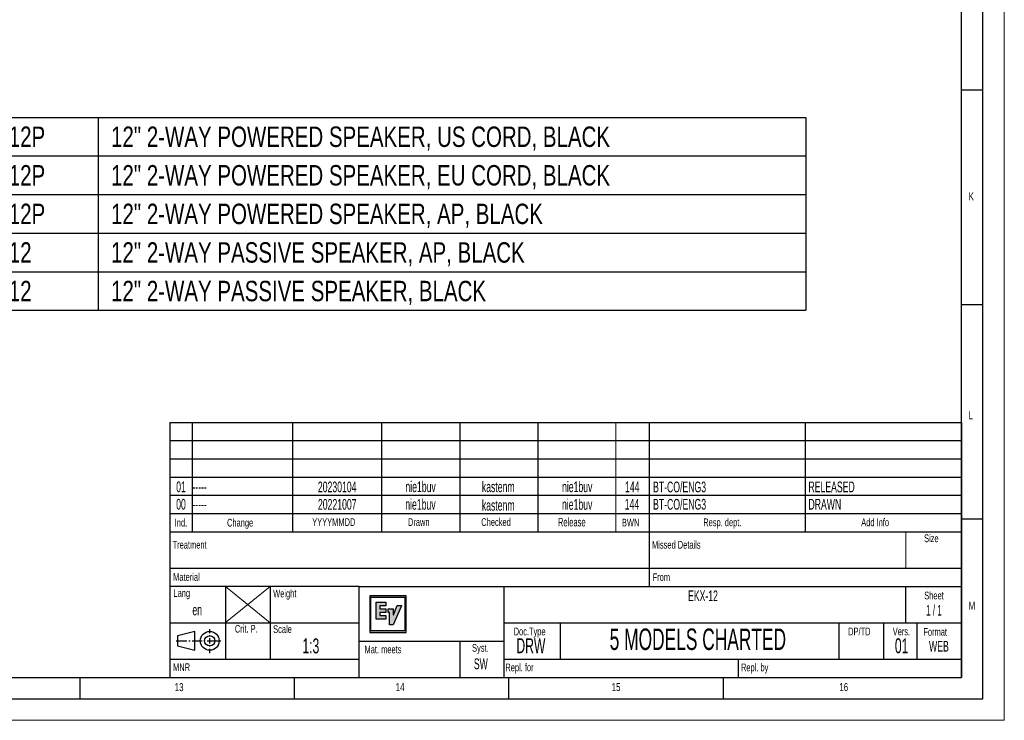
# Model space of a CAD drawing. Header units: millimetres. Extents: x 0 to 841, y 0 to 594.
# Tile 6 of 14: x 611 to 841, y 0 to 163. Entities that reach past the tile are written whole.
import ezdxf

# ---------------------------------------------------------------- set-up
doc = ezdxf.new("R2010")
doc.units = ezdxf.units.MM
doc.layers.add('FORMAT', color=7, linetype='Continuous')
doc.layers.add('SLD-0', color=7, linetype='Continuous')
doc.styles.add('SLDTEXTSTYLE0', font='TXT', dxfattribs={"width": 0.75})
doc.styles.add('SLDTEXTSTYLE1', font='TXT', dxfattribs={"width": 0.605})
doc.styles.add('SLDTEXTSTYLE2', font='TXT', dxfattribs={"width": 0.563})

# ---------------------------------------------------------------- blocks, each defined once
blk = doc.blocks.new('Block2')
at = {"linetype": 'Continuous', "true_color": 0xffffff}
h = blk.add_hatch(color=7, dxfattribs=at)
h.paths.add_polyline_path([(0, 8.56), (0, 0), (8.49, 0), (8.49, 8.56)], flags=0)
h.paths.add_polyline_path([(8.17, 8.26), (8.17, 0.36), (0.28, 0.36), (0.28, 8.26)], flags=0)
for points in [[(1.49, 3.09), (1.49, 3.1), (1.49, 3.1), (1.49, 3.11), (1.48, 3.11), (1.48, 7.01), (1.49, 7.01), (1.49, 7.02), (1.49, 7.02), (1.49, 7.03), (1.5, 7.03), (1.5, 7.03), (1.51, 7.04), (1.52, 7.04), (3.73, 7.04), (3.73, 7.04), (3.74, 7.03), (3.74, 7.03), (3.75, 7.03), (3.75, 7.02), (3.76, 7.02), (3.76, 7.01), (3.76, 7.01), (3.76, 7), (3.76, 6.24), (3.76, 6.23), (3.76, 6.23), (3.75, 6.22), (3.75, 6.22), (3.74, 6.21), (3.74, 6.21), (3.73, 6.21), (3.73, 6.21), (2.39, 6.21), (2.39, 6.21), (2.38, 6.2), (2.37, 6.2), (2.37, 6.2), (2.36, 6.19), (2.36, 6.19), (2.36, 6.18), (2.36, 6.17), (2.36, 5.54), (2.36, 5.54), (2.36, 5.53), (2.36, 5.53), (2.36, 5.53), (2.37, 5.52), (2.37, 5.52), (2.38, 5.51), (2.39, 5.51), (2.39, 5.51), (3.73, 5.51), (3.73, 5.51), (3.74, 5.51), (3.74, 5.51), (3.75, 5.5), (3.75, 5.5), (3.76, 5.49), (3.76, 5.49), (3.76, 5.48), (3.76, 5.48), (3.76, 4.7), (3.76, 4.69), (3.76, 4.69), (3.75, 4.68), (3.75, 4.68), (3.74, 4.67), (3.74, 4.67), (3.73, 4.67), (3.73, 4.67), (2.38, 4.67), (2.38, 4.67), (2.37, 4.66), (2.36, 4.66), (2.36, 4.66), (2.36, 4.65), (2.35, 4.65), (2.35, 4.64), (2.35, 4.63), (2.35, 3.97), (2.35, 3.96), (2.35, 3.96), (2.35, 3.96), (2.36, 3.95), (2.36, 3.95), (2.36, 3.94), (2.37, 3.94), (2.38, 3.94), (2.38, 3.94), (3.73, 3.94), (3.74, 3.94), (3.75, 3.94), (3.75, 3.93), (3.76, 3.93), (3.76, 3.92), (3.76, 3.92), (3.77, 3.91), (3.77, 3.91), (3.77, 3.9), (3.77, 3.11), (3.77, 3.11), (3.76, 3.1), (3.76, 3.09), (3.76, 3.09), (3.75, 3.09), (3.75, 3.08), (3.74, 3.08), (3.73, 3.08), (1.52, 3.08), (1.51, 3.08), (1.5, 3.08), (1.5, 3.09), (1.49, 3.09)], [(7.36, 6.23), (7.36, 6.23), (7.36, 6.22), (7.36, 6.22), (5.48, 1.81), (5.48, 1.8), (5.48, 1.8), (5.47, 1.79), (5.47, 1.79), (5.46, 1.79), (5.45, 1.79), (4.66, 1.79), (4.65, 1.79), (4.64, 1.79), (4.64, 1.79), (4.63, 1.8), (4.63, 1.8), (4.63, 1.81), (4.63, 1.81), (4.63, 1.82), (4.63, 1.82), (4.62, 1.83), (4.62, 1.83), (4.62, 4.65), (4.29, 4.65), (4.29, 4.65), (4.28, 4.66), (4.28, 4.66), (4.27, 4.66), (4.27, 4.67), (4.26, 4.67), (4.26, 4.68), (4.26, 4.69), (4.26, 4.69), (4.26, 4.69), (4.26, 4.7), (4.26, 5.48), (4.26, 5.48), (4.26, 5.49), (4.27, 5.49), (4.27, 5.5), (4.27, 5.5), (4.28, 5.5), (4.29, 5.51), (4.29, 5.51), (5.42, 5.51), (5.42, 5.51), (5.43, 5.5), (5.44, 5.5), (5.44, 5.5), (5.45, 5.49), (5.45, 5.49), (5.45, 5.48), (5.45, 5.48), (5.45, 5.47), (5.45, 5.47), (5.45, 5.46), (5.45, 4.14), (5.45, 4.14), (5.46, 4.13), (5.46, 4.13), (5.46, 4.12), (5.47, 4.12), (5.47, 4.12), (5.48, 4.12), (5.48, 4.12), (5.49, 4.12), (5.5, 4.12), (5.5, 4.12), (5.51, 4.13), (5.51, 4.13), (5.51, 4.14), (6.42, 6.25), (6.42, 6.26), (6.43, 6.26), (6.43, 6.27), (6.44, 6.27), (6.44, 6.27), (6.45, 6.27), (7.33, 6.27), (7.33, 6.27), (7.34, 6.27), (7.34, 6.27), (7.35, 6.27), (7.35, 6.26), (7.36, 6.26), (7.36, 6.25), (7.36, 6.25), (7.36, 6.24), (7.36, 6.24), (7.36, 6.24)]]:
    blk.add_hatch(color=7, dxfattribs=at).paths.add_polyline_path(points, flags=0)
at = {"layer": 'SLD-0', "color": 7, "true_color": 0xffffff}
for p, q in [((8.49, 8.56), (0, 8.56)), ((0, 8.56), (0, 0)), ((0.28, 0.36), (0.28, 8.26)), ((0.28, 8.26), (8.17, 8.26)), ((1.48, 3.11), (1.48, 7.01)), ((1.48, 7.01), (1.49, 7.01)), ((1.49, 7.02), (1.49, 7.03)), ((1.49, 7.03), (1.5, 7.03)), ((1.49, 7.01), (1.49, 7.02)), ((1.49, 7.02), (1.49, 7.02)), ((1.5, 7.03), (1.51, 7.04)), ((1.5, 7.03), (1.5, 7.03)), ((1.51, 7.04), (1.52, 7.04)), ((1.52, 7.04), (3.73, 7.04)), ((3.73, 7.04), (3.73, 7.04)), ((3.73, 7.04), (3.74, 7.03)), ((3.74, 7.03), (3.74, 7.03)), ((3.74, 7.03), (3.75, 7.03)), ((3.75, 7.03), (3.75, 7.02)), ((3.75, 7.02), (3.76, 7.02)), ((3.76, 7.02), (3.76, 7.01)), ((3.76, 7.01), (3.76, 7.01)), ((3.76, 7.01), (3.76, 7)), ((3.76, 7), (3.76, 6.24)), ((8.17, 8.26), (8.17, 0.36)), ((8.49, 0), (8.49, 8.56)), ((2.36, 4.65), (2.35, 4.65)), ((2.35, 4.65), (2.35, 4.64)), ((2.35, 4.64), (2.35, 4.63)), ((2.35, 4.63), (2.35, 3.97)), ((2.37, 6.2), (2.36, 6.19)), ((2.36, 6.19), (2.36, 6.19)), ((2.36, 6.19), (2.36, 6.18)), ((2.36, 6.18), (2.36, 6.17)), ((2.36, 6.17), (2.36, 5.54)), ((2.36, 5.54), (2.36, 5.54)), ((2.36, 5.54), (2.36, 5.53)), ((2.36, 5.53), (2.36, 5.53)), ((2.36, 5.53), (2.36, 5.53)), ((2.36, 5.53), (2.37, 5.52)), ((2.37, 4.66), (2.36, 4.66)), ((2.36, 4.66), (2.36, 4.66)), ((2.36, 4.66), (2.36, 4.65)), ((2.38, 6.2), (2.37, 6.2)), ((2.37, 6.2), (2.37, 6.2)), ((2.37, 5.52), (2.37, 5.52)), ((2.37, 5.52), (2.38, 5.51)), ((2.38, 4.67), (2.37, 4.66)), ((2.39, 6.21), (2.38, 6.2)), ((2.38, 5.51), (2.39, 5.51)), ((3.73, 4.67), (2.38, 4.67)), ((2.38, 4.67), (2.38, 4.67)), ((3.73, 6.21), (2.39, 6.21)), ((2.39, 6.21), (2.39, 6.21)), ((2.39, 5.51), (2.39, 5.51)), ((2.39, 5.51), (3.73, 5.51)), ((3.74, 6.21), (3.73, 6.21)), ((3.73, 6.21), (3.73, 6.21)), ((3.73, 5.51), (3.73, 5.51)), ((3.73, 5.51), (3.74, 5.51)), ((3.74, 4.67), (3.73, 4.67)), ((3.73, 4.67), (3.73, 4.67)), ((3.75, 6.22), (3.74, 6.21)), ((3.74, 6.21), (3.74, 6.21)), ((3.74, 5.51), (3.74, 5.51)), ((3.74, 5.51), (3.75, 5.5)), ((3.75, 4.68), (3.74, 4.67)), ((3.74, 4.67), (3.74, 4.67)), ((3.76, 6.23), (3.75, 6.22)), ((3.75, 6.22), (3.75, 6.22)), ((3.75, 5.5), (3.75, 5.5)), ((3.75, 5.5), (3.76, 5.49)), ((3.76, 4.69), (3.75, 4.68)), ((3.75, 4.68), (3.75, 4.68)), ((3.76, 6.24), (3.76, 6.23)), ((3.76, 6.23), (3.76, 6.23)), ((3.76, 5.49), (3.76, 5.49)), ((3.76, 5.49), (3.76, 5.48)), ((3.76, 5.48), (3.76, 5.48)), ((3.76, 5.48), (3.76, 4.7)), ((3.76, 4.7), (3.76, 4.69)), ((3.76, 4.69), (3.76, 4.69)), ((4.26, 5.48), (4.26, 5.49)), ((4.26, 5.49), (4.27, 5.49)), ((4.26, 4.7), (4.26, 5.48)), ((4.26, 5.48), (4.26, 5.48)), ((4.26, 4.69), (4.26, 4.7)), ((4.26, 4.68), (4.26, 4.69)), ((4.26, 4.69), (4.26, 4.69)), ((4.26, 4.69), (4.26, 4.69)), ((4.26, 4.67), (4.26, 4.68)), ((4.27, 4.67), (4.26, 4.67)), ((4.27, 5.49), (4.27, 5.5)), ((4.27, 5.5), (4.27, 5.5)), ((4.27, 5.5), (4.28, 5.5)), ((4.27, 4.66), (4.27, 4.67)), ((4.28, 4.66), (4.27, 4.66)), ((4.28, 5.5), (4.29, 5.51)), ((4.29, 4.65), (4.28, 4.66)), ((4.28, 4.66), (4.28, 4.66)), ((4.29, 5.51), (4.29, 5.51)), ((4.29, 5.51), (5.42, 5.51)), ((4.62, 4.65), (4.29, 4.65)), ((4.29, 4.65), (4.29, 4.65)), ((4.62, 1.83), (4.62, 4.65)), ((5.42, 5.51), (5.42, 5.51)), ((5.42, 5.51), (5.43, 5.5)), ((5.43, 5.5), (5.44, 5.5)), ((5.44, 5.5), (5.44, 5.5)), ((5.44, 5.5), (5.45, 5.49)), ((5.45, 5.49), (5.45, 5.49)), ((5.45, 5.49), (5.45, 5.48)), ((5.45, 5.48), (5.45, 5.48)), ((5.45, 5.48), (5.45, 5.47)), ((5.45, 5.47), (5.45, 5.47)), ((5.45, 5.47), (5.45, 5.46)), ((5.45, 5.46), (5.45, 4.14)), ((7.36, 6.22), (5.48, 1.81)), ((5.51, 4.14), (6.42, 6.25)), ((6.42, 6.25), (6.42, 6.26)), ((6.42, 6.26), (6.43, 6.26)), ((6.43, 6.26), (6.43, 6.27)), ((6.43, 6.27), (6.44, 6.27)), ((6.44, 6.27), (6.44, 6.27)), ((6.44, 6.27), (6.45, 6.27)), ((6.45, 6.27), (7.33, 6.27)), ((7.33, 6.27), (7.33, 6.27)), ((7.33, 6.27), (7.34, 6.27)), ((7.34, 6.27), (7.34, 6.27)), ((7.34, 6.27), (7.35, 6.27)), ((7.35, 6.27), (7.35, 6.26)), ((7.35, 6.26), (7.36, 6.26)), ((7.36, 6.26), (7.36, 6.25)), ((7.36, 6.25), (7.36, 6.25)), ((7.36, 6.25), (7.36, 6.24)), ((7.36, 6.24), (7.36, 6.24)), ((7.36, 6.24), (7.36, 6.24)), ((7.36, 6.24), (7.36, 6.23)), ((7.36, 6.23), (7.36, 6.22)), ((7.36, 6.23), (7.36, 6.23)), ((7.36, 6.22), (7.36, 6.22)), ((1.49, 3.11), (1.48, 3.11)), ((1.49, 3.1), (1.49, 3.11)), ((1.49, 3.1), (1.49, 3.1)), ((1.49, 3.09), (1.49, 3.1)), ((1.5, 3.09), (1.49, 3.09)), ((1.49, 3.09), (1.49, 3.09)), ((1.5, 3.08), (1.5, 3.09)), ((1.51, 3.08), (1.5, 3.08)), ((1.52, 3.08), (1.51, 3.08)), ((3.73, 3.08), (1.52, 3.08)), ((2.35, 3.97), (2.35, 3.96)), ((2.35, 3.96), (2.35, 3.96)), ((2.35, 3.96), (2.35, 3.96)), ((2.35, 3.96), (2.36, 3.95)), ((2.36, 3.95), (2.36, 3.95)), ((2.36, 3.95), (2.36, 3.94)), ((2.36, 3.94), (2.37, 3.94)), ((2.37, 3.94), (2.38, 3.94)), ((2.38, 3.94), (2.38, 3.94)), ((2.38, 3.94), (3.73, 3.94)), ((3.73, 3.94), (3.74, 3.94)), ((3.74, 3.08), (3.73, 3.08)), ((3.74, 3.94), (3.75, 3.94)), ((3.75, 3.08), (3.74, 3.08)), ((3.75, 3.94), (3.75, 3.93)), ((3.75, 3.93), (3.76, 3.93)), ((3.76, 3.09), (3.75, 3.09)), ((3.75, 3.09), (3.75, 3.08)), ((3.76, 3.93), (3.76, 3.92)), ((3.76, 3.92), (3.76, 3.92)), ((3.76, 3.92), (3.77, 3.91)), ((3.77, 3.11), (3.76, 3.1)), ((3.76, 3.1), (3.76, 3.09)), ((3.76, 3.09), (3.76, 3.09)), ((3.77, 3.91), (3.77, 3.91)), ((3.77, 3.91), (3.77, 3.9)), ((3.77, 3.9), (3.77, 3.11)), ((3.77, 3.11), (3.77, 3.11)), ((5.45, 4.14), (5.45, 4.14)), ((5.45, 4.14), (5.46, 4.13)), ((5.46, 4.13), (5.46, 4.13)), ((5.46, 4.13), (5.46, 4.12)), ((5.46, 4.12), (5.47, 4.12)), ((5.47, 4.12), (5.47, 4.12)), ((5.47, 4.12), (5.48, 4.12)), ((5.48, 4.12), (5.48, 4.12)), ((5.48, 4.12), (5.49, 4.12)), ((5.49, 4.12), (5.5, 4.12)), ((5.5, 4.12), (5.51, 4.13)), ((5.5, 4.12), (5.5, 4.12)), ((5.51, 4.13), (5.51, 4.14)), ((5.51, 4.13), (5.51, 4.13)), ((0, 0), (8.49, 0)), ((8.17, 0.36), (0.28, 0.36)), ((4.63, 1.82), (4.62, 1.83)), ((4.62, 1.83), (4.62, 1.83)), ((4.63, 1.81), (4.63, 1.82)), ((4.63, 1.82), (4.63, 1.82)), ((4.63, 1.8), (4.63, 1.81)), ((4.63, 1.81), (4.63, 1.81)), ((4.64, 1.79), (4.63, 1.8)), ((4.63, 1.8), (4.63, 1.8)), ((4.65, 1.79), (4.64, 1.79)), ((4.64, 1.79), (4.64, 1.79)), ((4.66, 1.79), (4.65, 1.79)), ((5.45, 1.79), (4.66, 1.79)), ((5.46, 1.79), (5.45, 1.79)), ((5.47, 1.79), (5.46, 1.79)), ((5.48, 1.8), (5.47, 1.79)), ((5.47, 1.79), (5.47, 1.79)), ((5.48, 1.81), (5.48, 1.8)), ((5.48, 1.8), (5.48, 1.8))]:
    blk.add_line(p, q, dxfattribs=at)
blk = doc.blocks.new('SW_TABLEANNOTATION_0')
at = {"layer": 'SLD-0', "color": 0}
for p, q in [((0, 0), (0, -9)), ((0, 0), (35, 0)), ((35, 0), (35, -9)), ((35, 0), (200, 0)), ((200, 0), (200, -9)), ((0, -9), (0, -18)), ((0, -9), (35, -9)), ((35, -9), (35, -18)), ((35, -9), (200, -9)), ((200, -9), (200, -18)), ((0, -18), (0, -27)), ((0, -18), (35, -18)), ((35, -18), (35, -27)), ((35, -18), (200, -18)), ((200, -18), (200, -27)), ((0, -27), (0, -36)), ((0, -27), (35, -27)), ((35, -27), (35, -36)), ((35, -27), (200, -27)), ((200, -27), (200, -36)), ((0, -36), (0, -45)), ((0, -36), (35, -36)), ((35, -36), (35, -45)), ((35, -36), (200, -36)), ((200, -36), (200, -45)), ((0, -45), (35, -45)), ((35, -45), (200, -45))]:
    blk.add_line(p, q, dxfattribs=at)
at = {"layer": 'SLD-0', "color": 0, "attachment_point": 1, "style": 'SLDTEXTSTYLE0'}
for s, insert, char_height in [('EKX-12P', (3, -2.13), 4.762), ('12" 2-WAY POWERED SPEAKER, US CORD, BLACK', (38, -2.13), 4.7625), ('EKX-12P', (3, -11.13), 4.762), ('12" 2-WAY POWERED SPEAKER, EU CORD, BLACK', (38, -11.13), 4.7625), ('EKX-12P', (3, -20.13), 4.762), ('12" 2-WAY POWERED SPEAKER, AP, BLACK', (38, -20.13), 4.7625), ('EKX-12', (3, -29.13), 4.762), ('12" 2-WAY PASSIVE SPEAKER, AP, BLACK', (38, -29.13), 4.7625), ('EKX-12', (3, -38.13), 4.762), ('12" 2-WAY PASSIVE SPEAKER, BLACK', (38, -38.13), 4.7625)]:
    blk.add_mtext(s, dxfattribs=dict(at, insert=insert, char_height=char_height))

msp = doc.modelspace()

# ---------------------------------------------------------------- linework, layer by layer
at = {"color": 7, "linetype": 'Continuous', "lineweight": 18}
for p, q in [((841.000004, 0.00001), (841.000004, 594.00001)), ((0.000004, 0.00001), (841.000004, 0.00001))]:
    msp.add_line(p, q, dxfattribs=at)
at = {"layer": 'FORMAT'}
for p, q in [((836.000004, 5.00001), (836.000004, 589.00001)), ((831.000004, 10.00001), (831.000004, 584.00001)), ((836, 147), (831, 147)), ((831, 97), (836, 97)), ((646.400004, 69.50001), (646.400004, 14.25001)), ((646.400004, 69.50001), (831.000004, 69.50001)), ((646.400004, 69.50001), (831.000004, 69.50001)), ((646.400004, 69.50001), (831.000004, 69.50001)), ((651.600004, 69.50001), (651.600004, 44.00001)), ((675.000004, 69.50001), (675.000004, 44.00001)), ((695.800004, 69.50001), (695.800004, 44.00001)), ((714.000004, 69.50001), (714.000004, 44.00001)), ((732.200004, 69.50001), (732.200004, 44.00001)), ((758.200004, 69.50001), (758.200004, 44.00001)), ((794.600004, 69.50001), (794.600004, 44.00001)), ((831.000004, 69.50001), (831.000004, 10.00001)), ((646.400004, 65.25001), (831.000004, 65.25001)), ((646.400004, 65.25001), (831.000004, 65.25001)), ((758.200004, 65.25001), (758.200004, 44.00001)), ((646.400004, 61.00001), (831.000004, 61.00001)), ((646.400004, 56.75001), (831.000004, 56.75001)), ((646.400004, 52.50001), (831.000004, 52.50001)), ((646.400004, 48.25001), (831.000004, 48.25001)), ((831, 47), (836, 47)), ((646.400004, 44.00001), (831.000004, 44.00001)), ((758.200004, 44.00001), (758.200004, 31.25001)), ((646.400004, 35.50001), (831.000004, 35.50001)), ((690.600004, 31.25001), (646.400004, 31.25001)), ((659.400004, 31.25001), (659.400004, 14.25001)), ((669.800004, 31.25001), (669.800004, 14.25001)), ((690.600004, 18.50001), (690.600004, 31.25001)), ((690.600004, 31.25001), (724.400004, 31.25001)), ((724.400004, 18.50001), (724.400004, 31.25001)), ((724.400004, 31.25001), (831.000004, 31.25001)), ((818.000004, 22.75001), (818.000004, 31.25001)), ((646.400004, 22.75001), (690.600004, 22.75001)), ((652.238141, 20.74432), (648.238141, 19.74432)), ((652.238141, 16.34432), (652.238141, 20.74432)), ((655.718141, 20.36832), (655.718141, 21.29632)), ((724.400004, 22.75001), (831.000004, 22.75001)), ((737.400004, 22.75001), (737.400004, 14.25001)), ((802.400004, 22.75001), (802.400004, 14.25001)), ((812.800004, 22.75001), (812.800004, 14.25001)), ((820.600004, 22.75001), (820.600004, 14.25001)), ((647.901895, 18.54432), (650.398141, 18.54432)), ((648.238141, 19.74432), (648.238141, 17.34432)), ((650.878141, 18.54432), (651.118141, 18.54432)), ((651.598141, 18.54432), (653.934141, 18.54432)), ((654.414141, 18.54432), (654.654141, 18.54432)), ((655.134141, 18.54432), (658.301895, 18.54432)), ((655.718141, 19.64832), (655.718141, 19.88832)), ((655.718141, 17.91232), (655.718141, 19.16832)), ((690.600004, 10.00001), (690.600004, 18.50001)), ((690.600004, 18.50001), (724.400004, 18.50001)), ((714.000004, 18.50001), (714.000004, 10.00001)), ((724.400004, 10.00001), (724.400004, 18.50001)), ((648.238141, 17.34432), (652.238141, 16.34432)), ((655.718141, 17.19232), (655.718141, 17.43232)), ((655.718141, 15.69632), (655.718141, 16.71232)), ((646.400004, 14.25001), (646.400004, 10.00001)), ((646.400004, 14.25001), (690.600004, 14.25001)), ((724.400004, 14.25001), (831.000004, 14.25001)), ((779.000004, 10.00001), (779.000004, 14.25001)), ((20.000004, 10.00001), (831.000004, 10.00001)), ((625.500004, 5.00001), (625.500004, 10.00001)), ((646.400004, 10.00001), (831.000004, 10.00001)), ((675.500004, 5.00001), (675.500004, 10.00001)), ((725.500004, 5.00001), (725.500004, 10.00001)), ((775.500004, 5.00001), (775.500004, 10.00001)), ((15.000004, 5.00001), (836.000004, 5.00001))]:
    msp.add_line(p, q, dxfattribs=at)
at = {"layer": 'FORMAT', "lineweight": 18}
for p, q in [((750.400004, 69.50001), (750.400004, 44.00001)), ((818.000004, 35.50001), (818.000004, 44.00001)), ((659.315259, 22.75001), (669.800004, 31.25001)), ((659.400004, 31.25001), (669.800004, 22.75001))]:
    msp.add_line(p, q, dxfattribs=at)
at = {"layer": 'FORMAT', "color": 7}
for p, q in [((652.238141, 20.74432), (648.238141, 19.74432)), ((652.238141, 16.34432), (652.238141, 20.74432)), ((655.718141, 20.36832), (655.718141, 21.29632)), ((647.901895, 18.54432), (650.398141, 18.54432)), ((648.238141, 19.74432), (648.238141, 17.34432)), ((650.878141, 18.54432), (651.118141, 18.54432)), ((651.598141, 18.54432), (653.934141, 18.54432)), ((654.414141, 18.54432), (654.654141, 18.54432)), ((655.134141, 18.54432), (658.301895, 18.54432)), ((655.718141, 19.64832), (655.718141, 19.88832)), ((655.718141, 17.91232), (655.718141, 19.16832)), ((648.238141, 17.34432), (652.238141, 16.34432)), ((655.718141, 17.19232), (655.718141, 17.43232)), ((655.718141, 15.69632), (655.718141, 16.71232))]:
    msp.add_line(p, q, dxfattribs=at)
for radius in [2.2, 1.2]:
    msp.add_circle((655.718141, 18.54432), radius, dxfattribs=at)
at = {"layer": 'FORMAT'}
for radius in [2.2, 1.2]:
    msp.add_circle((655.718141, 18.54432), radius, dxfattribs=at)

# ---------------------------------------------------------------- block references
at = {"color": 7, "linetype": 'Continuous'}
msp.add_blockref('Block2', (693.042589, 20.504688), dxfattribs=at)
at = {"layer": 'SLD-0'}
msp.add_blockref('SW_TABLEANNOTATION_0', (594.710138, 140.664598), dxfattribs=at)

# ---------------------------------------------------------------- texts
at = {"layer": 'FORMAT'}
for s, insert, char_height, attachment_point, style in [('K', (832.666652, 123.168024), 1.852083, 1, 'SLDTEXTSTYLE0'), ('L', (832.666652, 72.065467), 1.852083, 1, 'SLDTEXTSTYLE0'), ('01', (649.016427, 55.722902), 2.5, 2, 'SLDTEXTSTYLE1'), ('20230104', (685.436759, 55.699697), 2.5, 2, 'SLDTEXTSTYLE1'), ('nie1buv', (704.885687, 55.742602), 2.5, 2, 'SLDTEXTSTYLE1'), ('kastenm', (722.992547, 55.733625), 2.5, 2, 'SLDTEXTSTYLE1'), ('nie1buv', (741.40856, 55.730761), 2.5, 2, 'SLDTEXTSTYLE1'), ('144', (754.237084, 55.718428), 2.5, 2, 'SLDTEXTSTYLE1'), ('BT-CO/ENG3', (759.093886, 55.688725), 2.5, 1, 'SLDTEXTSTYLE1'), ('RELEASED', (795.330257, 55.711933), 2.5, 1, 'SLDTEXTSTYLE1'), ('-----', (651.682407, 55.722902), 2.5, 1, 'SLDTEXTSTYLE1'), ('00', (649.016427, 51.659683), 2.5, 2, 'SLDTEXTSTYLE1'), ('20221007', (685.451369, 51.632377), 2.5, 2, 'SLDTEXTSTYLE1'), ('nie1buv', (704.857914, 51.633034), 2.5, 2, 'SLDTEXTSTYLE1'), ('kastenm', (722.991505, 51.416095), 2.5, 2, 'SLDTEXTSTYLE1'), ('nie1buv', (741.401402, 51.615594), 2.5, 2, 'SLDTEXTSTYLE1'), ('144', (754.172693, 51.671063), 2.5, 2, 'SLDTEXTSTYLE1'), ('BT-CO/ENG3', (759.100773, 51.64782), 2.5, 1, 'SLDTEXTSTYLE1'), ('DRAWN', (795.330257, 51.658704), 2.5, 1, 'SLDTEXTSTYLE1'), ('-----', (651.682407, 51.659683), 2.5, 1, 'SLDTEXTSTYLE1'), ('Ind.', (649.010233, 47.016592), 1.8, 2, 'SLDTEXTSTYLE1'), ('Change', (659.756361, 47.016592), 1.8, 1, 'SLDTEXTSTYLE1'), ('YYYYMMDD', (679.613034, 47.148371), 1.8, 1, 'SLDTEXTSTYLE1'), ('Drawn', (701.940831, 47.148371), 1.8, 1, 'SLDTEXTSTYLE1'), ('Checked', (719.04147, 47.148371), 1.8, 1, 'SLDTEXTSTYLE1'), ('Release', (736.918277, 47.238217), 2, 1, 'SLDTEXTSTYLE1'), ('BWN', (751.836177, 47.038181), 1.8, 1, 'SLDTEXTSTYLE1'), ('Resp. dept.', (770.794818, 47.09218), 1.8, 1, 'SLDTEXTSTYLE1'), ('Add Info', (807.64114, 47.09218), 1.8, 1, 'SLDTEXTSTYLE1'), ('Treatment', (647.054143, 41.856554), 1.8, 1, 'SLDTEXTSTYLE1'), ('Missed Details', (758.854143, 41.856554), 1.8, 1, 'SLDTEXTSTYLE1'), ('Size', (822.290998, 43.364301), 1.8, 1, 'SLDTEXTSTYLE1'), ('Material', (647.191079, 34.344155), 1.8, 1, 'SLDTEXTSTYLE1'), ('From', (758.991079, 34.294979), 1.8, 1, 'SLDTEXTSTYLE1'), ('Lang', (647.259119, 30.587436), 1.8, 1, 'SLDTEXTSTYLE1'), ('Weight', (670.503742, 30.497715), 1.8, 1, 'SLDTEXTSTYLE1'), ('EKX-12', (770.734987, 30.300461), 2.5, 2, 'SLDTEXTSTYLE1'), ('Sheet', (824.598581, 30.014879), 1.8, 2, 'SLDTEXTSTYLE1'), ('M', (832.666652, 27.653268), 1.852083, 1, 'SLDTEXTSTYLE0'), ('en', (652.79583, 27.01246), 2.5, 2, 'SLDTEXTSTYLE1'), ('1 / 1', (824.588787, 26.929719), 2.5, 2, 'SLDTEXTSTYLE2'), ('Crit. P.', (661.578638, 22.258758), 1.8, 1, 'SLDTEXTSTYLE1'), ('Scale', (670.503742, 22.174478), 1.8, 1, 'SLDTEXTSTYLE1'), ('Doc.Type', (726.585513, 21.625571), 1.8, 1, 'SLDTEXTSTYLE1'), ('5 MODELS CHARTED', (769.544167, 21.416215), 5, 2, 'SLDTEXTSTYLE1'), ('DP/TD', (804.585513, 21.625571), 1.8, 1, 'SLDTEXTSTYLE1'), ('Vers.', (814.985513, 21.625571), 1.8, 1, 'SLDTEXTSTYLE1'), ('Format', (822.119126, 21.532246), 1.8, 1, 'SLDTEXTSTYLE1'), ('1:3', (679.295717, 19.120597), 3.5, 2, 'SLDTEXTSTYLE1'), ('DRW', (730.605385, 19.154291), 3.5, 2, 'SLDTEXTSTYLE1'), ('01', (817.059302, 19.136144), 3.5, 2, 'SLDTEXTSTYLE1'), ('WEB', (825.746588, 18.533523), 2.5, 2, 'SLDTEXTSTYLE1'), ('Mat. meets', (691.811422, 17.435399), 1.8, 1, 'SLDTEXTSTYLE1'), ('Syst.', (716.889893, 17.793586), 1.8, 1, 'SLDTEXTSTYLE1'), ('SW', (718.931547, 14.429106), 2.5, 2, 'SLDTEXTSTYLE1'), ('MNR', (647.171241, 13.295219), 1.8, 1, 'SLDTEXTSTYLE1'), ('Repl. for', (724.653052, 13.24392), 1.8, 1, 'SLDTEXTSTYLE1'), ('Repl. by', (779.589196, 13.24392), 1.8, 1, 'SLDTEXTSTYLE1'), ('13', (647.546547, 8.668031), 1.8520833, 1, 'SLDTEXTSTYLE0'), ('14', (699.075947, 8.668031), 1.8520833, 1, 'SLDTEXTSTYLE0'), ('15', (749.434224, 8.668031), 1.8520833, 1, 'SLDTEXTSTYLE0'), ('16', (802.525121, 8.668031), 1.8520833, 1, 'SLDTEXTSTYLE0')]:
    msp.add_mtext(s, dxfattribs=dict(at, insert=insert, char_height=char_height, attachment_point=attachment_point, style=style))

doc.saveas('drawing.dxf')
